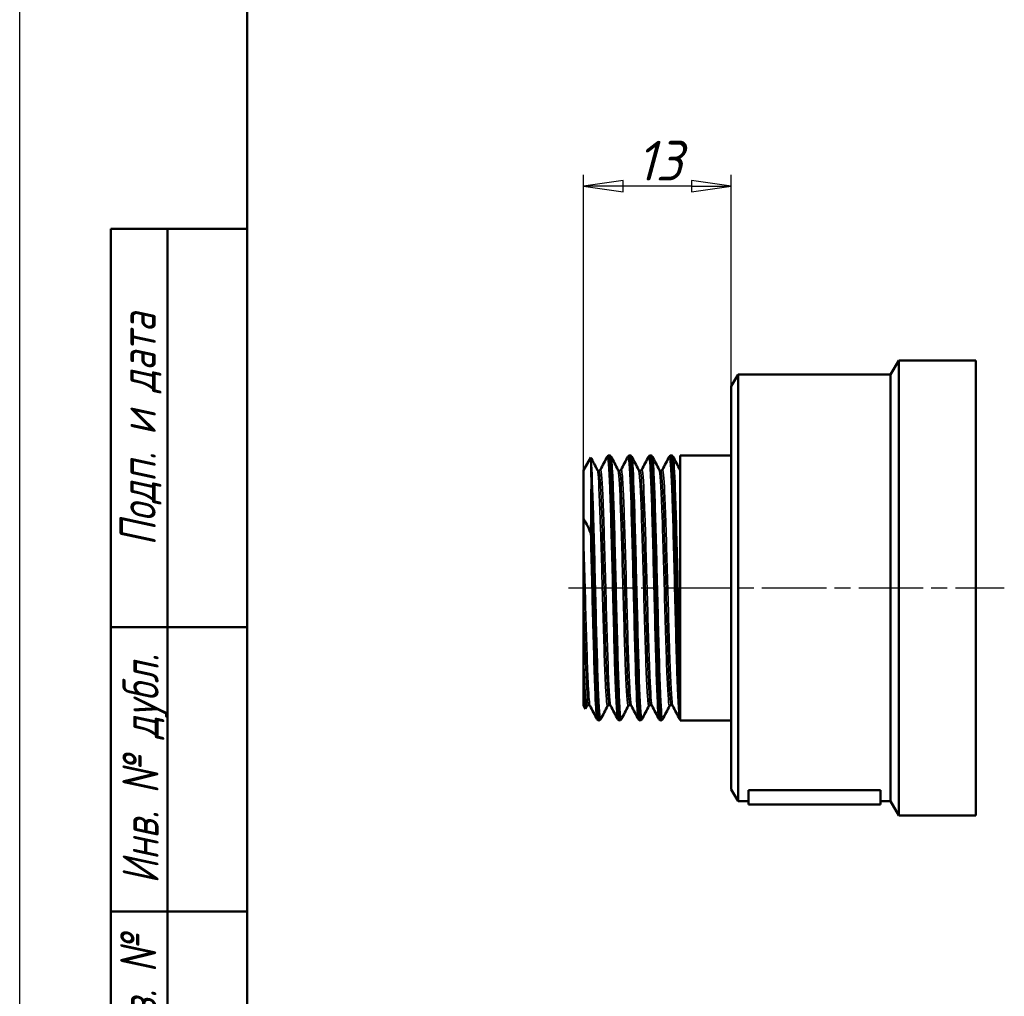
# Model space of a CAD drawing. Header units: millimetres. Extents: x -125 to 744, y -69 to 356.
# Tile 2 of 6: x 0 to 87, y 83 to 168. Entities that reach past the tile are written whole.
import ezdxf
from ezdxf.enums import TextEntityAlignment as Align

# ---------------------------------------------------------------- set-up
doc = ezdxf.new("R2010")
doc.units = ezdxf.units.MM
doc.linetypes.add('CHAIN', pattern=[0.7087, 0.4724, -0.0591, 0.1181, -0.0591])
for name, color, linetype, lineweight in [('Видимые тонкие (ГОСТ)', 7, 'Continuous', 35), ('Видимый контур (ГОСТ)', 7, 'Continuous', 50), ('Кромка (ГОСТ)', 7, 'Continuous', 50), ('Обозначение (ГОСТ)', 7, 'Continuous', 25), ('Осевая линия (ГОСТ)', 7, 'Continuous', 25), ('Размер (ГОСТ)', 7, 'Continuous', 25), ('Эскизная геометрия (ГОСТ)', 7, 'Continuous', 50)]:
    doc.layers.add(name, color=color, linetype=linetype, lineweight=lineweight)
doc.styles.get("Standard").update_dxf_attribs({"font": 'GOST Common Italic.ttf'})
doc.styles.add('Альтернативный текст (ГОСТ)', font='txt', dxfattribs={"width": 0.8})
doc.styles.add('Обычный текст (ГОСТ)', font='GOST Common Italic.ttf')
doc.dimstyles.new('Обычный (ГОСТ)', dxfattribs={"dimtxt": 3.5, "dimasz": 3.5, "dimexe": 1, "dimexo": 0, "dimgap": 0.5, "dimtad": 1, "dimrnd": 1e-08, "dimtxsty": 'Обычный текст (ГОСТ)', "dimblk": 'Filled-1', "dimcen": 0.09, "dimdle": 15, "dimclrd": 256, "dimclre": 256, "dimclrt": 256, "dimazin": 2, "dimtfac": 0.714286, "dimtdec": 3, "dimtmove": 0, "dimatfit": 3, "dimfxl": 1, "dimtolj": 1, "dimlwd": 25, "dimlwe": 25, "dimarcsym": 0})

# ---------------------------------------------------------------- blocks, each defined once
blk = doc.blocks.new('ГОСТ - Доп. графы 1')
at = {"layer": 'Эскизная геометрия (ГОСТ)'}
for p, q in [((-12, 0), (-12, 145)), ((-12, 145), (0, 145)), ((-7, 145), (-7, 0)), ((-12, 110), (-7, 110)), ((-7, 110), (0, 110)), ((-12, 85), (-7, 85)), ((-7, 85), (0, 85)), ((-12, 60), (-7, 60)), ((-7, 60), (0, 60)), ((-12, 25), (-7, 25)), ((-7, 25), (0, 25)), ((0, 0), (-12, 0))]:
    blk.add_line(p, q, dxfattribs=at)
at = {"layer": 'Обозначение (ГОСТ)', "char_height": 3.17, "attachment_point": 5, "rotation": 90, "style": 'Альтернативный текст (ГОСТ)'}
for s, insert, width in [('\\fGOST Common|b0|i1;\\H3.1700;Подп. и дата', (-9.373, 127.414), 34.76787), ('\\fGOST Common|b0|i1;\\H3.1700;Инв. № дубл.', (-8.947, 97.547), 24.84382), ('\\fGOST Common|b0|i1;\\H3.1700;Взам. инв. №', (-9.575, 72.532), 24.86686), ('\\fGOST Common|b0|i1;\\H3.1700;Подп. и дата', (-9.499, 42.471), 35.14856), ('\\fGOST Common|b0|i1;\\H3.1700;Инв. № подл.', (-9.5, 12.411), 24.96181)]:
    blk.add_mtext(s, dxfattribs=dict(at, insert=insert, width=width))
at = {"layer": 'Обозначение (ГОСТ)', "lineweight": 30, "width": 0.8, "flags": 17}
for tag, p in [('Подп._и_дата_2', (-3.532, 127.511)), ('Инв._номер_дубликата', (-3.406, 97.466)), ('Взамен_инв._номера', (-3.46, 72.529)), ('Подп._и_дата_1', (-3.422, 42.352)), ('ИНВЕНТАРНЫЙ_НОМЕР', (-3.329, 12.683))]:
    blk.add_attdef(tag, text='', height=3.17, rotation=90, dxfattribs=at).set_placement(p, align=Align.MIDDLE_CENTER)
blk = doc.blocks.new('Рамки ГОСТ_ граница 297x210')
at = {"layer": 'Кромка (ГОСТ)', "lineweight": 25}
blk.add_line((0, 0), (0, 297), dxfattribs=at)
at = {"layer": 'Кромка (ГОСТ)'}
blk.add_line((20, 292), (20, 5), dxfattribs=at)
blk = doc.blocks.new('Filled-1')
at = {"color": 0}
for p, q in [((0, 0), (-1, 0.143)), ((-1, 0.143), (-1, -0.143)), ((-1, 0), (0, 0)), ((-1, -0.143), (0, 0))]:
    blk.add_line(p, q, dxfattribs=at)
at = {"color": 0, "flags": 128}
blk.add_lwpolyline([(-1, -0.143), (0, 0), (-1, 0.143), (-1, -0.143)], dxfattribs=at)
at = {"color": 0}
blk.add_solid([(-1, -0.143), (0, 0), (-1, 0.143), (-1, -0.143)], dxfattribs=at)
blk = doc.blocks.new('*D9')
at = {"layer": 'Defpoints', "color": 0, "linetype": 'Continuous', "transparency": 16777216}
for p in [(49.544, 153.753), (62.544, 136.176), (49.544, 118.484)]:
    blk.add_point(p, dxfattribs=at)
at = {"layer": 'Размер (ГОСТ)', "linetype": 'Continuous', "lineweight": 25, "transparency": 16777216}
for p, q in [((49.544, 118.484), (49.544, 154.753)), ((62.544, 136.176), (62.544, 154.753)), ((59.044, 153.753), (53.044, 153.753))]:
    blk.add_line(p, q, dxfattribs=at)
at = {"layer": 'Размер (ГОСТ)', "linetype": 'Continuous', "lineweight": 25, "transparency": 16777216, "xscale": 3.5, "yscale": 3.5, "zscale": 3.5, "rotation": 180}
blk.add_blockref('Filled-1', (49.544, 153.753), dxfattribs=at)
at = {"layer": 'Размер (ГОСТ)', "linetype": 'Continuous', "lineweight": 25, "transparency": 16777216, "xscale": 3.5, "yscale": 3.5, "zscale": 3.5}
blk.add_blockref('Filled-1', (62.544, 153.753), dxfattribs=at)
at = {"layer": 'Размер (ГОСТ)', "linetype": 'Continuous', "lineweight": 25, "transparency": 16777216, "insert": (54.221, 157.753), "char_height": 3.5, "attachment_point": 1, "style": 'Обычный текст (ГОСТ)'}
blk.add_mtext('\\A1;13', dxfattribs=at)

msp = doc.modelspace()

# ---------------------------------------------------------------- linework, layer by layer
at = {"layer": 'Видимые тонкие (ГОСТ)'}
for points, knots in [([(51.649, 129.993), (51.651, 129.998), (51.654, 130.002), (51.657, 130.004), (51.727, 130.06), (51.798, 129.046), (51.868, 127.214), (51.938, 125.383), (52.008, 122.751), (52.079, 119.966), (52.149, 117.184), (52.219, 114.274), (52.289, 111.955), (52.36, 109.637), (52.43, 107.928), (52.5, 107.249), (52.519, 107.066), (52.538, 106.958), (52.557, 106.924)], [7.805947, 7.805947, 7.805947, 7.805947, 7.834064, 7.834064, 7.834064, 8.564144, 8.564144, 8.564144, 9.293651, 9.293651, 9.293651, 10.022606, 10.022606, 10.022606, 10.751029, 10.751029, 10.751029, 10.94754, 10.94754, 10.94754, 10.94754]), ([(51.981, 129.987), (52.029, 129.889), (52.077, 129.315), (52.125, 128.308), (52.196, 126.844), (52.266, 124.477), (52.336, 121.79), (52.406, 119.106), (52.476, 116.126), (52.547, 113.584), (52.617, 111.043), (52.687, 108.962), (52.757, 107.851), (52.801, 107.156), (52.845, 106.845), (52.889, 106.926)], [14.185202, 14.185202, 14.185202, 14.185202, 14.686262, 14.686262, 14.686262, 15.415097, 15.415097, 15.415097, 16.143405, 16.143405, 16.143405, 16.871205, 16.871205, 16.871205, 17.326794, 17.326794, 17.326794, 17.326794]), ([(53.465, 129.985), (53.493, 130.041), (53.522, 129.932), (53.551, 129.651), (53.62, 128.963), (53.69, 127.255), (53.76, 124.944), (53.83, 122.633), (53.9, 119.741), (53.97, 116.972), (54.04, 114.204), (54.11, 111.584), (54.179, 109.75), (54.244, 108.057), (54.308, 107.048), (54.373, 106.919)], [14.089132, 14.089132, 14.089132, 14.089132, 14.38587, 14.38587, 14.38587, 15.111522, 15.111522, 15.111522, 15.836782, 15.836782, 15.836782, 16.561668, 16.561668, 16.561668, 17.230725, 17.230725, 17.230725, 17.230725]), ([(53.797, 129.993), (53.8, 129.986), (53.803, 129.978), (53.807, 129.966), (53.877, 129.735), (53.947, 128.454), (54.016, 126.435), (54.086, 124.418), (54.156, 121.682), (54.226, 118.893), (54.296, 116.106), (54.366, 113.291), (54.435, 111.134), (54.505, 108.978), (54.575, 107.498), (54.645, 107.053), (54.665, 106.925), (54.685, 106.884), (54.705, 106.924)], [20.468387, 20.468387, 20.468387, 20.468387, 20.503299, 20.503299, 20.503299, 21.228474, 21.228474, 21.228474, 21.953279, 21.953279, 21.953279, 22.677736, 22.677736, 22.677736, 23.401861, 23.401861, 23.401861, 23.60998, 23.60998, 23.60998, 23.60998]), ([(55.281, 129.989), (55.336, 130.088), (55.391, 129.561), (55.446, 128.464), (55.516, 127.071), (55.586, 124.769), (55.655, 122.121), (55.725, 119.47), (55.795, 116.495), (55.865, 113.923), (55.935, 111.354), (56.005, 109.211), (56.075, 108.016), (56.113, 107.367), (56.151, 107.001), (56.189, 106.927)], [20.372318, 20.372318, 20.372318, 20.372318, 20.94295, 20.94295, 20.94295, 21.668228, 21.668228, 21.668228, 22.394442, 22.394442, 22.394442, 23.119837, 23.119837, 23.119837, 23.51391, 23.51391, 23.51391, 23.51391]), ([(55.613, 129.985), (55.642, 129.931), (55.67, 129.709), (55.699, 129.317), (55.769, 128.367), (55.839, 126.426), (55.909, 123.97), (55.979, 121.516), (56.049, 118.57), (56.119, 115.85), (56.189, 113.133), (56.258, 110.665), (56.328, 109.047), (56.392, 107.558), (56.457, 106.803), (56.521, 106.92)], [26.751572, 26.751572, 26.751572, 26.751572, 27.050612, 27.050612, 27.050612, 27.776648, 27.776648, 27.776648, 28.501881, 28.501881, 28.501881, 29.22639, 29.22639, 29.22639, 29.893165, 29.893165, 29.893165, 29.893165]), ([(57.097, 129.99), (57.11, 130.016), (57.122, 130.008), (57.135, 129.965), (57.205, 129.731), (57.275, 128.45), (57.345, 126.433), (57.415, 124.406), (57.485, 121.654), (57.555, 118.853), (57.625, 116.065), (57.695, 113.253), (57.764, 111.102), (57.834, 108.947), (57.904, 107.475), (57.974, 107.044), (57.984, 106.98), (57.995, 106.939), (58.005, 106.919)], [26.655503, 26.655503, 26.655503, 26.655503, 26.787751, 26.787751, 26.787751, 27.511916, 27.511916, 27.511916, 28.239946, 28.239946, 28.239946, 28.964555, 28.964555, 28.964555, 29.690162, 29.690162, 29.690162, 29.797096, 29.797096, 29.797096, 29.797096]), ([(57.429, 129.99), (57.486, 129.873), (57.544, 129.072), (57.601, 127.698), (57.671, 126.026), (57.741, 123.521), (57.81, 120.791), (57.88, 118.06), (57.95, 115.128), (58.02, 112.709), (58.028, 112.43), (58.036, 112.158), (58.044, 111.894)], [33.034757, 33.034757, 33.034757, 33.034757, 33.629903, 33.629903, 33.629903, 34.353927, 34.353927, 34.353927, 35.078252, 35.078252, 35.078252, 35.161745, 35.161745, 35.161745, 35.161745]), ([(50.226, 129.621), (50.295, 128.906), (50.365, 127.177), (50.435, 124.854), (50.505, 122.532), (50.575, 119.637), (50.644, 116.874), (50.714, 114.112), (50.784, 111.506), (50.854, 109.69), (50.924, 107.875), (50.993, 106.865), (51.063, 106.907), (51.066, 106.909), (51.069, 106.913), (51.073, 106.919)], [8.113098, 8.113098, 8.113098, 8.113098, 8.837704, 8.837704, 8.837704, 9.562139, 9.562139, 9.562139, 10.286406, 10.286406, 10.286406, 11.010511, 11.010511, 11.010511, 11.043609, 11.043609, 11.043609, 11.043609]), ([(56.491, 128.829), (56.557, 128.951), (56.623, 128.235), (56.69, 126.823), (56.761, 125.289), (56.833, 122.951), (56.905, 120.41), (56.977, 117.875), (57.049, 115.164), (57.121, 112.972), (57.193, 110.785), (57.264, 109.136), (57.336, 108.446), (57.357, 108.245), (57.378, 108.126), (57.399, 108.088)], [26.650141, 26.650141, 26.650141, 26.650141, 27.337985, 27.337985, 27.337985, 28.085138, 28.085138, 28.085138, 28.830397, 28.830397, 28.830397, 29.574102, 29.574102, 29.574102, 29.791734, 29.791734, 29.791734, 29.791734]), ([(50.771, 128.824), (50.792, 128.785), (50.813, 128.665), (50.834, 128.459), (50.909, 127.731), (50.985, 125.947), (51.06, 123.602), (51.132, 121.331), (51.205, 118.56), (51.278, 116.018), (51.35, 113.491), (51.423, 111.216), (51.495, 109.784), (51.556, 108.57), (51.618, 107.973), (51.679, 108.084)], [7.907378, 7.907378, 7.907378, 7.907378, 8.127072, 8.127072, 8.127072, 8.906521, 8.906521, 8.906521, 9.661613, 9.661613, 9.661613, 10.412408, 10.412408, 10.412408, 11.048971, 11.048971, 11.048971, 11.048971]), ([(50.907, 128.746), (50.959, 128.74), (51.011, 128.242), (51.062, 127.292), (51.135, 125.963), (51.208, 123.763), (51.281, 121.271), (51.353, 118.787), (51.426, 116.038), (51.498, 113.742), (51.571, 111.448), (51.643, 109.629), (51.715, 108.76), (51.748, 108.363), (51.782, 108.166), (51.815, 108.167)], [7.853982, 7.853982, 7.853982, 7.853982, 8.393039, 8.393039, 8.393039, 9.147831, 9.147831, 9.147831, 9.900285, 9.900285, 9.900285, 10.652094, 10.652094, 10.652094, 10.995574, 10.995574, 10.995574, 10.995574]), ([(51.042, 128.829), (51.048, 128.84), (51.054, 128.845), (51.06, 128.844), (51.132, 128.827), (51.205, 127.779), (51.278, 125.975), (51.35, 124.181), (51.423, 121.659), (51.495, 119.063), (51.567, 116.47), (51.639, 113.831), (51.712, 111.83), (51.784, 109.831), (51.856, 108.49), (51.928, 108.154), (51.936, 108.12), (51.943, 108.096), (51.95, 108.083)], [7.800585, 7.800585, 7.800585, 7.800585, 7.860362, 7.860362, 7.860362, 8.615454, 8.615454, 8.615454, 9.366249, 9.366249, 9.366249, 10.116402, 10.116402, 10.116402, 10.865934, 10.865934, 10.865934, 10.942178, 10.942178, 10.942178, 10.942178]), ([(52.587, 128.829), (52.656, 128.694), (52.725, 127.65), (52.793, 125.933), (52.865, 124.138), (52.937, 121.627), (53.009, 119.045), (53.081, 116.465), (53.153, 113.841), (53.225, 111.847), (53.297, 109.854), (53.369, 108.511), (53.44, 108.162), (53.459, 108.074), (53.477, 108.05), (53.495, 108.087)], [14.190563, 14.190563, 14.190563, 14.190563, 14.904459, 14.904459, 14.904459, 15.651221, 15.651221, 15.651221, 16.397494, 16.397494, 16.397494, 17.1433, 17.1433, 17.1433, 17.332156, 17.332156, 17.332156, 17.332156]), ([(52.723, 128.746), (52.748, 128.748), (52.774, 128.631), (52.799, 128.393), (52.871, 127.72), (52.944, 126.082), (53.016, 123.902), (53.088, 121.723), (53.16, 119.026), (53.232, 116.505), (53.304, 113.986), (53.376, 111.669), (53.448, 110.152), (53.509, 108.868), (53.57, 108.168), (53.631, 108.161)], [14.137167, 14.137167, 14.137167, 14.137167, 14.40224, 14.40224, 14.40224, 15.150646, 15.150646, 15.150646, 15.898561, 15.898561, 15.898561, 16.646008, 16.646008, 16.646008, 17.27876, 17.27876, 17.27876, 17.27876]), ([(52.858, 128.824), (52.909, 128.915), (52.959, 128.542), (53.009, 127.728), (53.081, 126.562), (53.153, 124.504), (53.225, 122.083), (53.297, 119.662), (53.369, 116.904), (53.44, 114.514), (53.512, 112.126), (53.584, 110.131), (53.656, 109.04), (53.693, 108.48), (53.73, 108.161), (53.767, 108.09)], [14.08377, 14.08377, 14.08377, 14.08377, 14.605062, 14.605062, 14.605062, 15.351335, 15.351335, 15.351335, 16.097141, 16.097141, 16.097141, 16.8425, 16.8425, 16.8425, 17.225363, 17.225363, 17.225363, 17.225363]), ([(54.403, 128.821), (54.441, 128.748), (54.479, 128.415), (54.516, 127.829), (54.59, 126.691), (54.663, 124.608), (54.737, 122.138), (54.809, 119.709), (54.882, 116.931), (54.954, 114.526), (55.026, 112.124), (55.098, 110.119), (55.17, 109.029), (55.217, 108.32), (55.264, 108.003), (55.311, 108.089)], [20.473749, 20.473749, 20.473749, 20.473749, 20.866062, 20.866062, 20.866062, 21.628774, 21.628774, 21.628774, 22.379116, 22.379116, 22.379116, 23.128226, 23.128226, 23.128226, 23.615341, 23.615341, 23.615341, 23.615341]), ([(54.539, 128.752), (54.608, 128.748), (54.677, 127.834), (54.746, 126.216), (54.819, 124.52), (54.891, 122.068), (54.963, 119.501), (55.036, 116.937), (55.108, 114.285), (55.18, 112.232), (55.253, 110.182), (55.325, 108.752), (55.397, 108.311), (55.414, 108.21), (55.43, 108.161), (55.447, 108.163)], [20.420352, 20.420352, 20.420352, 20.420352, 21.137547, 21.137547, 21.137547, 21.889501, 21.889501, 21.889501, 22.64022, 22.64022, 22.64022, 23.389796, 23.389796, 23.389796, 23.561945, 23.561945, 23.561945, 23.561945]), ([(54.675, 128.824), (54.695, 128.866), (54.716, 128.829), (54.737, 128.708), (54.809, 128.288), (54.882, 126.866), (54.954, 124.81), (55.026, 122.758), (55.098, 120.096), (55.17, 117.513), (55.242, 114.933), (55.314, 112.459), (55.387, 110.728), (55.452, 109.157), (55.517, 108.213), (55.583, 108.083)], [20.366956, 20.366956, 20.366956, 20.366956, 20.582615, 20.582615, 20.582615, 21.332957, 21.332957, 21.332957, 22.082067, 22.082067, 22.082067, 22.830033, 22.830033, 22.830033, 23.508548, 23.508548, 23.508548, 23.508548]), ([(56.219, 128.828), (56.229, 128.81), (56.239, 128.774), (56.248, 128.72), (56.323, 128.306), (56.398, 126.813), (56.473, 124.656), (56.545, 122.574), (56.617, 119.897), (56.69, 117.317), (56.761, 114.746), (56.833, 112.297), (56.905, 110.603), (56.977, 108.914), (57.049, 107.991), (57.121, 108.072), (57.123, 108.075), (57.125, 108.078), (57.127, 108.082)], [26.756934, 26.756934, 26.756934, 26.756934, 26.858362, 26.858362, 26.858362, 27.634748, 27.634748, 27.634748, 28.384144, 28.384144, 28.384144, 29.131297, 29.131297, 29.131297, 29.876556, 29.876556, 29.876556, 29.898527, 29.898527, 29.898527, 29.898527]), ([(56.355, 128.744), (56.398, 128.742), (56.441, 128.406), (56.484, 127.746), (56.556, 126.635), (56.629, 124.617), (56.701, 122.218), (56.773, 119.825), (56.845, 117.079), (56.917, 114.687), (56.989, 112.302), (57.061, 110.294), (57.133, 109.181), (57.176, 108.511), (57.22, 108.169), (57.263, 108.166)], [26.703538, 26.703538, 26.703538, 26.703538, 27.149398, 27.149398, 27.149398, 27.900336, 27.900336, 27.900336, 28.64904, 28.64904, 28.64904, 29.395859, 29.395859, 29.395859, 29.84513, 29.84513, 29.84513, 29.84513]), ([(49.544, 123.67), (49.616, 121.44), (49.687, 118.718), (49.759, 116.201), (49.831, 113.684), (49.902, 111.398), (49.974, 109.926), (50.028, 108.831), (50.081, 108.195), (50.134, 108.087)], [2.615728, 2.615728, 2.615728, 2.615728, 3.360402, 3.360402, 3.360402, 4.104879, 4.104879, 4.104879, 4.658992, 4.658992, 4.658992, 4.658992]), ([(50.176, 123.295), (50.245, 120.761), (50.315, 117.798), (50.385, 115.127), (50.455, 112.456), (50.525, 110.1), (50.594, 108.633), (50.643, 107.608), (50.692, 107.023), (50.741, 106.924)], [2.709314, 2.709314, 2.709314, 2.709314, 3.433962, 3.433962, 3.433962, 4.158437, 4.158437, 4.158437, 4.664354, 4.664354, 4.664354, 4.664354]), ([(49.544, 118.484), (49.616, 115.923), (49.688, 113.371), (49.759, 111.486), (49.831, 109.601), (49.903, 108.4), (49.975, 108.193), (49.983, 108.17), (49.991, 108.159), (49.999, 108.16)], [3.138807, 3.138807, 3.138807, 3.138807, 3.885135, 3.885135, 3.885135, 4.631264, 4.631264, 4.631264, 4.712389, 4.712389, 4.712389, 4.712389]), ([(49.544, 113.291), (49.616, 111.054), (49.687, 109.326), (49.759, 108.549), (49.794, 108.175), (49.828, 108.023), (49.863, 108.09)], [3.661887, 3.661887, 3.661887, 3.661887, 4.406561, 4.406561, 4.406561, 4.765785, 4.765785, 4.765785, 4.765785])]:
    msp.add_open_spline(points, degree=3, knots=knots, dxfattribs=at)
msp.add_open_spline([(58.035, 128.83), (58.038, 128.824), (58.041, 128.817), (58.044, 128.809)], degree=3, dxfattribs=at)
at = {"layer": 'Видимый контур (ГОСТ)'}
for p, q in [((76.544, 137.206), (77.265, 138.456)), ((77.265, 98.456), (77.265, 138.456)), ((77.265, 138.456), (84.044, 138.456)), ((84.044, 98.456), (84.044, 138.456)), ((62.544, 136.176), (63.138, 137.206)), ((63.138, 99.706), (63.138, 137.206)), ((63.138, 137.206), (76.544, 137.206)), ((76.544, 99.706), (76.544, 137.206)), ((62.544, 100.736), (62.544, 136.176)), ((49.544, 128.792), (50.197, 129.923)), ((51.823, 130.098), (51.806, 130.098)), ((53.639, 130.098), (53.622, 130.098)), ((55.455, 130.098), (55.438, 130.098)), ((57.271, 130.098), (57.254, 130.098)), ((58.044, 106.814), (58.044, 130.098)), ((58.044, 130.098), (62.544, 130.098)), ((49.544, 128.792), (49.544, 124.558)), ((49.544, 123.67), (49.544, 124.558)), ((49.544, 118.484), (49.544, 123.67)), ((49.544, 113.291), (49.544, 118.484)), ((49.544, 112.395), (49.544, 113.291)), ((49.544, 112.395), (49.544, 108.119)), ((49.544, 108.119), (49.716, 107.822)), ((49.863, 108.082), (49.728, 107.823)), ((58.044, 108.075), (58.044, 107.783)), ((50.915, 106.814), (50.898, 106.814)), ((52.731, 106.814), (52.714, 106.814)), ((54.547, 106.814), (54.53, 106.814)), ((56.363, 106.814), (56.346, 106.814)), ((58.044, 106.814), (62.544, 106.814)), ((62.544, 100.736), (63.138, 99.706)), ((64.068, 100.678), (75.662, 100.678)), ((64.068, 99.406), (64.068, 100.678)), ((75.662, 99.406), (75.662, 100.678)), ((63.138, 99.706), (64.068, 99.706)), ((75.662, 99.706), (76.544, 99.706)), ((76.544, 99.706), (77.265, 98.456)), ((75.662, 99.406), (64.068, 99.406)), ((77.265, 98.456), (84.044, 98.456))]:
    msp.add_line(p, q, dxfattribs=at)
for points in [[(50.197, 129.923), (50.206, 129.94), (50.216, 129.838), (50.226, 129.621)], [(50.201, 129.923), (50.391, 129.558), (50.581, 129.194), (50.771, 128.83)], [(51.042, 128.83), (51.245, 129.217), (51.447, 129.605), (51.649, 129.993)], [(51.981, 129.993), (52.183, 129.605), (52.385, 129.217), (52.587, 128.83)], [(52.858, 128.83), (53.061, 129.217), (53.263, 129.605), (53.465, 129.993)], [(53.797, 129.993), (53.999, 129.605), (54.201, 129.217), (54.403, 128.83)], [(54.675, 128.83), (54.877, 129.217), (55.079, 129.605), (55.281, 129.993)], [(55.613, 129.993), (55.815, 129.605), (56.017, 129.217), (56.219, 128.83)], [(56.491, 128.83), (56.693, 129.217), (56.895, 129.605), (57.097, 129.993)], [(57.429, 129.993), (57.631, 129.605), (57.833, 129.217), (58.035, 128.83)], [(58.035, 128.83), (58.037, 128.827), (58.039, 128.822), (58.044, 128.816)], [(50.242, 126.449), (50.241, 126.309), (50.241, 126.165), (50.24, 126.017)], [(50.741, 106.919), (50.539, 107.306), (50.336, 107.694), (50.134, 108.082)], [(51.679, 108.082), (51.477, 107.694), (51.275, 107.306), (51.073, 106.919)], [(52.557, 106.919), (52.355, 107.306), (52.153, 107.694), (51.95, 108.082)], [(53.495, 108.082), (53.293, 107.694), (53.091, 107.306), (52.889, 106.919)], [(54.373, 106.919), (54.171, 107.306), (53.969, 107.694), (53.767, 108.082)], [(55.311, 108.082), (55.109, 107.694), (54.907, 107.306), (54.705, 106.919)], [(56.189, 106.919), (55.987, 107.306), (55.785, 107.694), (55.583, 108.082)], [(57.127, 108.082), (56.925, 107.694), (56.723, 107.306), (56.521, 106.919)], [(58.005, 106.919), (57.803, 107.306), (57.601, 107.694), (57.399, 108.082)], [(58.044, 106.866), (58.023, 106.887), (58.013, 106.904), (58.005, 106.919)]]:
    msp.add_open_spline(points, degree=3, dxfattribs=at)
for points, knots in [([(51.649, 129.993), (51.656, 130.008), (51.666, 130.025), (51.699, 130.057), (51.714, 130.069), (51.754, 130.089), (51.779, 130.096), (51.806, 130.098)], [0, 0, 0, 0, 0.02819042, 0.02819042, 0.04285335, 0.04285335, 0.05803981, 0.05803981, 0.05803981, 0.05803981]), ([(51.806, 130.09), (51.846, 130.09), (51.886, 129.764), (51.926, 129.118), (51.996, 127.984), (52.066, 125.874), (52.136, 123.307), (52.206, 120.741), (52.276, 117.741), (52.346, 115.042), (52.416, 112.345), (52.486, 109.974), (52.556, 108.509), (52.609, 107.407), (52.662, 106.825), (52.714, 106.818)], [7.852876, 7.852876, 7.852876, 7.852876, 8.26709, 8.26709, 8.26709, 8.995005, 8.995005, 8.995005, 9.722376, 9.722376, 9.722376, 10.449223, 10.449223, 10.449223, 10.995574, 10.995574, 10.995574, 10.995574]), ([(51.823, 130.098), (51.86, 130.096), (51.894, 130.082), (51.938, 130.052), (51.952, 130.037), (51.97, 130.012), (51.976, 130.002), (51.981, 129.993)], [0, 0, 0, 0, 0.02096734, 0.02096734, 0.04045115, 0.04045115, 0.05801063, 0.05801063, 0.05801063, 0.05801063]), ([(52.732, 106.819), (52.681, 106.823), (52.631, 107.346), (52.581, 108.349), (52.511, 109.744), (52.441, 112.055), (52.372, 114.718), (52.302, 117.378), (52.232, 120.366), (52.162, 122.956), (52.093, 125.544), (52.023, 127.712), (51.953, 128.934), (51.91, 129.697), (51.867, 130.086), (51.823, 130.09)], [-17.279865, -17.279865, -17.279865, -17.279865, -16.759434, -16.759434, -16.759434, -16.034853, -16.034853, -16.034853, -15.311069, -15.311069, -15.311069, -14.588005, -14.588005, -14.588005, -14.137167, -14.137167, -14.137167, -14.137167]), ([(53.465, 129.993), (53.473, 130.008), (53.483, 130.025), (53.515, 130.057), (53.53, 130.069), (53.57, 130.089), (53.596, 130.096), (53.622, 130.098)], [0, 0, 0, 0, 0.02819042, 0.02819042, 0.04285335, 0.04285335, 0.05803981, 0.05803981, 0.05803981, 0.05803981]), ([(53.622, 130.097), (53.686, 130.095), (53.75, 129.217), (53.814, 127.63), (53.884, 125.9), (53.953, 123.345), (54.023, 120.584), (54.093, 117.824), (54.163, 114.883), (54.232, 112.475), (54.302, 110.068), (54.372, 108.214), (54.441, 107.363), (54.471, 107), (54.501, 106.82), (54.53, 106.822)], [14.136061, 14.136061, 14.136061, 14.136061, 14.800407, 14.800407, 14.800407, 15.524139, 15.524139, 15.524139, 16.247504, 16.247504, 16.247504, 16.970521, 16.970521, 16.970521, 17.27876, 17.27876, 17.27876, 17.27876]), ([(54.548, 106.821), (54.522, 106.818), (54.496, 106.953), (54.47, 107.231), (54.4, 107.976), (54.33, 109.739), (54.261, 112.09), (54.191, 114.441), (54.121, 117.359), (54.051, 120.136), (53.982, 122.913), (53.912, 125.524), (53.842, 127.338), (53.775, 129.101), (53.707, 130.096), (53.639, 130.098)], [-23.563051, -23.563051, -23.563051, -23.563051, -23.293384, -23.293384, -23.293384, -22.569657, -22.569657, -22.569657, -21.846296, -21.846296, -21.846296, -21.123283, -21.123283, -21.123283, -20.420352, -20.420352, -20.420352, -20.420352]), ([(53.64, 130.098), (53.676, 130.096), (53.71, 130.082), (53.754, 130.052), (53.768, 130.037), (53.786, 130.012), (53.792, 130.002), (53.797, 129.993)], [0, 0, 0, 0, 0.02096734, 0.02096734, 0.04045115, 0.04045115, 0.05801063, 0.05801063, 0.05801063, 0.05801063]), ([(55.281, 129.993), (55.289, 130.008), (55.299, 130.025), (55.331, 130.057), (55.346, 130.069), (55.386, 130.089), (55.412, 130.096), (55.438, 130.098)], [0, 0, 0, 0, 0.02819042, 0.02819042, 0.04285335, 0.04285335, 0.05803981, 0.05803981, 0.05803981, 0.05803981]), ([(55.438, 130.093), (55.456, 130.096), (55.475, 130.029), (55.493, 129.89), (55.563, 129.361), (55.633, 127.789), (55.703, 125.559), (55.773, 123.331), (55.842, 120.466), (55.912, 117.66), (55.982, 114.858), (56.052, 112.141), (56.121, 110.168), (56.191, 108.197), (56.261, 106.988), (56.33, 106.832), (56.336, 106.82), (56.341, 106.814), (56.346, 106.815)], [20.419247, 20.419247, 20.419247, 20.419247, 20.609472, 20.609472, 20.609472, 21.334939, 21.334939, 21.334939, 22.05953, 22.05953, 22.05953, 22.783322, 22.783322, 22.783322, 23.506393, 23.506393, 23.506393, 23.561945, 23.561945, 23.561945, 23.561945]), ([(56.364, 106.814), (56.362, 106.814), (56.36, 106.814), (56.358, 106.816), (56.288, 106.868), (56.218, 107.991), (56.148, 109.909), (56.078, 111.825), (56.008, 114.518), (55.937, 117.328), (55.867, 120.135), (55.797, 123.033), (55.727, 125.313), (55.657, 127.59), (55.587, 129.23), (55.517, 129.83), (55.497, 130.008), (55.476, 130.094), (55.455, 130.092)], [-29.846236, -29.846236, -29.846236, -29.846236, -29.826652, -29.826652, -29.826652, -29.098743, -29.098743, -29.098743, -28.371379, -28.371379, -28.371379, -27.644538, -27.644538, -27.644538, -26.918202, -26.918202, -26.918202, -26.703538, -26.703538, -26.703538, -26.703538]), ([(55.456, 130.098), (55.492, 130.096), (55.526, 130.082), (55.57, 130.052), (55.584, 130.037), (55.602, 130.012), (55.608, 130.002), (55.613, 129.993)], [0, 0, 0, 0, 0.02096734, 0.02096734, 0.04045115, 0.04045115, 0.05801063, 0.05801063, 0.05801063, 0.05801063]), ([(57.097, 129.993), (57.105, 130.008), (57.115, 130.025), (57.148, 130.057), (57.162, 130.069), (57.202, 130.089), (57.228, 130.096), (57.254, 130.098)], [0, 0, 0, 0, 0.02819042, 0.02819042, 0.04285335, 0.04285335, 0.05803981, 0.05803981, 0.05803981, 0.05803981]), ([(57.254, 130.089), (57.3, 130.087), (57.346, 129.657), (57.391, 128.818), (57.461, 127.534), (57.531, 125.308), (57.601, 122.685), (57.671, 120.072), (57.74, 117.088), (57.81, 114.454), (57.88, 111.82), (57.949, 109.56), (58.019, 108.223), (58.027, 108.063), (58.035, 107.917), (58.044, 107.783)], [26.702432, 26.702432, 26.702432, 26.702432, 27.176865, 27.176865, 27.176865, 27.902593, 27.902593, 27.902593, 28.625189, 28.625189, 28.625189, 29.348093, 29.348093, 29.348093, 29.434151, 29.434151, 29.434151, 29.434151]), ([(58.044, 108.075), (57.974, 109.345), (57.904, 111.552), (57.835, 114.16), (57.765, 116.768), (57.695, 119.754), (57.626, 122.394), (57.556, 125.034), (57.486, 127.304), (57.417, 128.656), (57.368, 129.597), (57.32, 130.087), (57.271, 130.092)], [-35.65859, -35.65859, -35.65859, -35.65859, -34.935426, -34.935426, -34.935426, -34.212434, -34.212434, -34.212434, -33.489608, -33.489608, -33.489608, -32.986723, -32.986723, -32.986723, -32.986723]), ([(57.272, 130.098), (57.308, 130.096), (57.342, 130.082), (57.386, 130.052), (57.4, 130.037), (57.418, 130.012), (57.424, 130.002), (57.429, 129.993)], [0, 0, 0, 0, 0.02096734, 0.02096734, 0.04045115, 0.04045115, 0.05801063, 0.05801063, 0.05801063, 0.05801063]), ([(50.226, 129.621), (50.236, 129.382), (50.241, 128.997), (50.247, 127.937), (50.247, 127.251), (50.242, 126.449)], [-0.6448225, -0.6448225, -0.6448225, -0.6448225, -0.3314812, -0.3314812, 0, 0, 0, 0]), ([(50.771, 128.83), (50.774, 128.824), (50.779, 128.813), (50.806, 128.787), (50.819, 128.777), (50.857, 128.759), (50.882, 128.753), (50.907, 128.753)], [0, 0, 0, 0, 0.02819936, 0.02819936, 0.04299674, 0.04299674, 0.0583442, 0.0583442, 0.0583442, 0.0583442]), ([(50.907, 128.753), (50.942, 128.753), (50.976, 128.766), (51.015, 128.793), (51.025, 128.805), (51.038, 128.821), (51.041, 128.826), (51.042, 128.83)], [0, 0, 0, 0, 0.02191349, 0.02191349, 0.04088184, 0.04088184, 0.05831902, 0.05831902, 0.05831902, 0.05831902]), ([(52.587, 128.83), (52.59, 128.824), (52.595, 128.813), (52.622, 128.787), (52.635, 128.777), (52.673, 128.759), (52.698, 128.753), (52.723, 128.753)], [0, 0, 0, 0, 0.02819936, 0.02819936, 0.04299674, 0.04299674, 0.0583442, 0.0583442, 0.0583442, 0.0583442]), ([(52.723, 128.753), (52.759, 128.753), (52.793, 128.766), (52.831, 128.793), (52.842, 128.805), (52.854, 128.821), (52.857, 128.826), (52.858, 128.83)], [0, 0, 0, 0, 0.02191349, 0.02191349, 0.04088184, 0.04088184, 0.05831902, 0.05831902, 0.05831902, 0.05831902]), ([(54.403, 128.83), (54.406, 128.824), (54.411, 128.813), (54.438, 128.787), (54.452, 128.777), (54.489, 128.759), (54.514, 128.753), (54.539, 128.753)], [0, 0, 0, 0, 0.02819936, 0.02819936, 0.04299674, 0.04299674, 0.0583442, 0.0583442, 0.0583442, 0.0583442]), ([(54.539, 128.753), (54.575, 128.753), (54.609, 128.766), (54.648, 128.793), (54.658, 128.805), (54.67, 128.821), (54.673, 128.826), (54.675, 128.83)], [0, 0, 0, 0, 0.02191349, 0.02191349, 0.04088184, 0.04088184, 0.05831902, 0.05831902, 0.05831902, 0.05831902]), ([(56.219, 128.83), (56.222, 128.824), (56.227, 128.813), (56.254, 128.787), (56.268, 128.777), (56.305, 128.759), (56.33, 128.753), (56.355, 128.753)], [0, 0, 0, 0, 0.02819936, 0.02819936, 0.04299674, 0.04299674, 0.0583442, 0.0583442, 0.0583442, 0.0583442]), ([(56.355, 128.753), (56.391, 128.753), (56.425, 128.766), (56.464, 128.793), (56.474, 128.805), (56.486, 128.821), (56.489, 128.826), (56.491, 128.83)], [0, 0, 0, 0, 0.02191349, 0.02191349, 0.04088184, 0.04088184, 0.05831902, 0.05831902, 0.05831902, 0.05831902]), ([(50.915, 106.815), (50.908, 106.814), (50.901, 106.825), (50.893, 106.847), (50.823, 107.059), (50.754, 108.331), (50.684, 110.353), (50.614, 112.367), (50.544, 115.106), (50.475, 117.907), (50.405, 120.709), (50.335, 123.548), (50.266, 125.737), (50.258, 125.983), (50.25, 126.22), (50.242, 126.449)], [-10.99668, -10.99668, -10.99668, -10.99668, -10.920235, -10.920235, -10.920235, -10.194533, -10.194533, -10.194533, -9.471955, -9.471955, -9.471955, -8.749087, -8.749087, -8.749087, -8.667997, -8.667997, -8.667997, -8.667997]), ([(50.24, 126.017), (50.234, 125.163), (50.224, 124.386), (50.207, 123.664), (50.199, 123.461), (50.189, 123.345), (50.187, 123.323), (50.184, 123.305), (50.183, 123.301), (50.182, 123.296), (50.181, 123.295), (50.181, 123.293), (50.18, 123.293), (50.18, 123.292), (50.18, 123.291), (50.179, 123.291), (50.179, 123.291), (50.178, 123.291), (50.178, 123.291), (50.177, 123.292), (50.176, 123.293), (50.176, 123.295)], [-0.08137, -0.08137, -0.08137, -0.08137, -0.03393573, -0.03393573, -0.00764634, -0.00764634, -0.00315562, -0.00315562, -0.00200335, -0.00200335, -0.00155984, -0.00155984, -0.00132061, -0.00132061, -0.0011334, -0.0011334, -0.00092943, -0.00092943, -0.00062278, -0.00062278, 0, 0, 0, 0]), ([(50.24, 126.017), (50.309, 123.883), (50.379, 121.072), (50.449, 118.266), (50.518, 115.461), (50.588, 112.685), (50.658, 110.612), (50.727, 108.539), (50.797, 107.187), (50.867, 106.883), (50.877, 106.837), (50.888, 106.815), (50.898, 106.816)], [2.434694, 2.434694, 2.434694, 2.434694, 3.157859, 3.157859, 3.157859, 3.880853, 3.880853, 3.880853, 4.603681, 4.603681, 4.603681, 4.712389, 4.712389, 4.712389, 4.712389]), ([(50.176, 123.295), (50.068, 123.565), (49.957, 123.813), (49.746, 124.23), (49.646, 124.404), (49.544, 124.558)], [-0.2580526, -0.2580526, -0.2580526, -0.2580526, -0.125564, -0.125564, -0.011503, -0.011503, -0.011503, -0.011503]), ([(49.544, 112.395), (49.552, 111.968), (49.561, 111.563), (49.585, 110.51), (49.601, 109.923), (49.64, 108.716), (49.664, 108.224), (49.701, 107.851), (49.715, 107.797), (49.728, 107.823)], [-4.781045, -4.781045, -4.781045, -4.781045, -4.625452, -4.625452, -4.349743, -4.349743, -3.943711, -3.943711, -3.717249, -3.717249, -3.717249, -3.717249]), ([(49.999, 108.159), (49.963, 108.159), (49.929, 108.145), (49.89, 108.119), (49.88, 108.107), (49.867, 108.091), (49.865, 108.085), (49.863, 108.082)], [0, 0, 0, 0, 0.02191349, 0.02191349, 0.04088184, 0.04088184, 0.05831902, 0.05831902, 0.05831902, 0.05831902]), ([(50.134, 108.082), (50.131, 108.087), (50.126, 108.099), (50.099, 108.124), (50.086, 108.135), (50.048, 108.152), (50.024, 108.159), (49.999, 108.159)], [0, 0, 0, 0, 0.02819936, 0.02819936, 0.04299674, 0.04299674, 0.0583442, 0.0583442, 0.0583442, 0.0583442]), ([(51.815, 108.159), (51.779, 108.159), (51.745, 108.145), (51.706, 108.119), (51.696, 108.107), (51.684, 108.091), (51.681, 108.085), (51.679, 108.082)], [0, 0, 0, 0, 0.02191349, 0.02191349, 0.04088184, 0.04088184, 0.05831902, 0.05831902, 0.05831902, 0.05831902]), ([(51.95, 108.082), (51.948, 108.087), (51.942, 108.099), (51.915, 108.124), (51.902, 108.135), (51.865, 108.152), (51.84, 108.159), (51.815, 108.159)], [0, 0, 0, 0, 0.02819936, 0.02819936, 0.04299674, 0.04299674, 0.0583442, 0.0583442, 0.0583442, 0.0583442]), ([(53.631, 108.159), (53.595, 108.159), (53.561, 108.145), (53.522, 108.119), (53.512, 108.107), (53.5, 108.091), (53.497, 108.085), (53.495, 108.082)], [0, 0, 0, 0, 0.02191349, 0.02191349, 0.04088184, 0.04088184, 0.05831902, 0.05831902, 0.05831902, 0.05831902]), ([(53.767, 108.082), (53.764, 108.087), (53.759, 108.099), (53.731, 108.124), (53.718, 108.135), (53.681, 108.152), (53.656, 108.159), (53.631, 108.159)], [0, 0, 0, 0, 0.02819936, 0.02819936, 0.04299674, 0.04299674, 0.0583442, 0.0583442, 0.0583442, 0.0583442]), ([(55.447, 108.159), (55.411, 108.159), (55.377, 108.145), (55.338, 108.119), (55.328, 108.107), (55.316, 108.091), (55.313, 108.085), (55.311, 108.082)], [0, 0, 0, 0, 0.02191349, 0.02191349, 0.04088184, 0.04088184, 0.05831902, 0.05831902, 0.05831902, 0.05831902]), ([(55.583, 108.082), (55.58, 108.087), (55.575, 108.099), (55.548, 108.124), (55.534, 108.135), (55.497, 108.152), (55.472, 108.159), (55.447, 108.159)], [0, 0, 0, 0, 0.02819936, 0.02819936, 0.04299674, 0.04299674, 0.0583442, 0.0583442, 0.0583442, 0.0583442]), ([(57.263, 108.159), (57.227, 108.159), (57.193, 108.145), (57.154, 108.119), (57.144, 108.107), (57.132, 108.091), (57.129, 108.085), (57.127, 108.082)], [0, 0, 0, 0, 0.02191349, 0.02191349, 0.04088184, 0.04088184, 0.05831902, 0.05831902, 0.05831902, 0.05831902]), ([(57.399, 108.082), (57.396, 108.087), (57.391, 108.099), (57.364, 108.124), (57.35, 108.135), (57.313, 108.152), (57.288, 108.159), (57.263, 108.159)], [0, 0, 0, 0, 0.02819936, 0.02819936, 0.04299674, 0.04299674, 0.0583442, 0.0583442, 0.0583442, 0.0583442]), ([(50.898, 106.814), (50.861, 106.815), (50.827, 106.83), (50.783, 106.86), (50.77, 106.875), (50.751, 106.899), (50.745, 106.91), (50.741, 106.919)], [0, 0, 0, 0, 0.02096734, 0.02096734, 0.04045115, 0.04045115, 0.05801063, 0.05801063, 0.05801063, 0.05801063]), ([(51.073, 106.919), (51.065, 106.904), (51.055, 106.886), (51.022, 106.854), (51.007, 106.842), (50.967, 106.823), (50.942, 106.815), (50.915, 106.814)], [0, 0, 0, 0, 0.02819042, 0.02819042, 0.04285335, 0.04285335, 0.05803981, 0.05803981, 0.05803981, 0.05803981]), ([(52.714, 106.814), (52.677, 106.815), (52.643, 106.83), (52.599, 106.86), (52.586, 106.875), (52.567, 106.899), (52.562, 106.91), (52.557, 106.919)], [0, 0, 0, 0, 0.02096734, 0.02096734, 0.04045115, 0.04045115, 0.05801063, 0.05801063, 0.05801063, 0.05801063]), ([(52.889, 106.919), (52.881, 106.904), (52.871, 106.886), (52.838, 106.854), (52.823, 106.842), (52.784, 106.823), (52.758, 106.815), (52.732, 106.814)], [0, 0, 0, 0, 0.02819042, 0.02819042, 0.04285335, 0.04285335, 0.05803981, 0.05803981, 0.05803981, 0.05803981]), ([(54.53, 106.814), (54.494, 106.815), (54.46, 106.83), (54.415, 106.86), (54.402, 106.875), (54.384, 106.899), (54.378, 106.91), (54.373, 106.919)], [0, 0, 0, 0, 0.02096734, 0.02096734, 0.04045115, 0.04045115, 0.05801063, 0.05801063, 0.05801063, 0.05801063]), ([(54.705, 106.919), (54.697, 106.904), (54.687, 106.886), (54.654, 106.854), (54.639, 106.842), (54.6, 106.823), (54.574, 106.815), (54.548, 106.814)], [0, 0, 0, 0, 0.02819042, 0.02819042, 0.04285335, 0.04285335, 0.05803981, 0.05803981, 0.05803981, 0.05803981]), ([(56.346, 106.814), (56.31, 106.815), (56.276, 106.83), (56.232, 106.86), (56.218, 106.875), (56.2, 106.899), (56.194, 106.91), (56.189, 106.919)], [0, 0, 0, 0, 0.02096734, 0.02096734, 0.04045115, 0.04045115, 0.05801063, 0.05801063, 0.05801063, 0.05801063]), ([(56.521, 106.919), (56.513, 106.904), (56.503, 106.886), (56.47, 106.854), (56.455, 106.842), (56.416, 106.823), (56.39, 106.815), (56.364, 106.814)], [0, 0, 0, 0, 0.02819042, 0.02819042, 0.04285335, 0.04285335, 0.05803981, 0.05803981, 0.05803981, 0.05803981])]:
    msp.add_open_spline(points, degree=3, knots=knots, dxfattribs=at)
at = {"layer": 'Осевая линия (ГОСТ)', "linetype": 'CHAIN', "ltscale": 11.993792}
msp.add_line((48.243, 118.456), (86.544, 118.456), dxfattribs=at)

# ---------------------------------------------------------------- block references
for name, p in [('Рамки ГОСТ_ граница 297x210', (0, 0)), ('ГОСТ - Доп. графы 1', (20, 5))]:
    msp.add_blockref(name, p)

# ---------------------------------------------------------------- dimensions: what is measured, and where the dimension line sits
at = {"layer": 'Размер (ГОСТ)', "linetype": 'Continuous', "lineweight": 25}
dim = msp.add_linear_dim(base=(49.544, 153.753), p1=(62.544, 136.176), p2=(49.544, 118.484), angle=180, dimstyle='Обычный (ГОСТ)', override={"dimgap": 0.5, "dimdec": 2, "dimtol": 0, "dimlim": 0, "dimtp": 0, "dimtm": 0, "dimtdec": 3, "dimtofl": 0, "dimatfit": 1}, dxfattribs=at)
dim.commit()
dim.dimension.update_dxf_attribs({"geometry": '*D9', "text_midpoint": (56.044, 153.753), "dimtype": 160})

doc.saveas('drawing.dxf')
